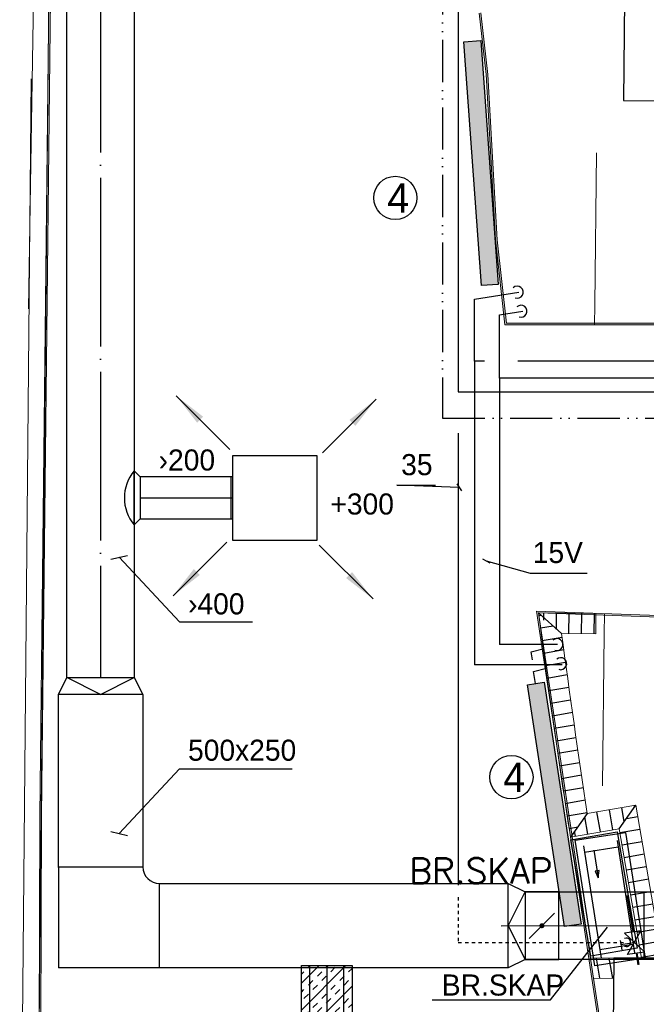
# Model space of a CAD drawing. Header units: millimetres. Extents: x 0 to 84060, y 0 to 52805.
# Tile 33 of 60: x 46390 to 50104, y 22638 to 28475. Entities that reach past the tile are written whole.
import ezdxf

# ---------------------------------------------------------------- set-up
doc = ezdxf.new("R2010")
doc.units = ezdxf.units.MM
doc.header["$LTSCALE"] = 50
doc.header["$MEASUREMENT"] = 0
doc.header["$PDMODE"] = 1
for name, pattern in [('20601A200D001$0$DASHED', [0.75, 0.5, -0.25]), ('2V-CENT', [23, 20, -1.5, 0, -1.5]), ('CENTRUMLINJE', [27, 20, -3, 1, -3]), ('V-GOMD', [0.8, 0.4, -0.4]), ('V-KV', [2, 1, 1]), ('V-V', [2, 1, 1]), ('V-VV', [8, 5, -1, 0, -1, 0, -1])]:
    doc.linetypes.add(name, pattern=pattern)
doc.layers.get('0').update_dxf_attribs({"linetype": 'CONTINUOUS'})
for name, color, linetype in [('20601A200D001$0$243-Dører', 7, 'CONTINUOUS'), ('20601A200D001$0$832-Romtekst', 7, 'CONTINUOUS'), ('20601A200D001$0$A12-HEL2', 251, 'CONTINUOUS'), ('20601A200D001$0$A12-HEL4', 251, 'CONTINUOUS'), ('20601A200D001$0$A24-HEL1', 252, 'CONTINUOUS'), ('20601A200D001$0$A24-HEL2', 252, 'CONTINUOUS'), ('20601A200D001$0$A24-SKR1', 251, 'CONTINUOUS'), ('V060-', 3, 'CONTINUOUS'), ('V061-', 1, 'CONTINUOUS'), ('V070-', 3, 'CONTINUOUS'), ('V071-', 1, 'CONTINUOUS'), ('V080', 1, 'CONTINUOUS'), ('V080-', 3, 'CONTINUOUS'), ('V081', 1, 'CONTINUOUS'), ('V100', 1, 'CONTINUOUS'), ('V100-', 6, 'CONTINUOUS'), ('V101', 3, 'CONTINUOUS'), ('V101-', 1, 'CONTINUOUS'), ('xref', 7, 'CENTRUMLINJE')]:
    doc.layers.add(name, color=color, linetype=linetype)
doc.layers.add('20601A200D001$0$A2-VEGG-fill', color=253, linetype='CONTINUOUS', lineweight=18)
doc.layers.add('20601A200D001$0$A24', color=251, linetype='CONTINUOUS', lineweight=18)
doc.styles.add('20601A200D001$0$STANDARD', font='ROMANS.SHX')
doc.styles.add('FISO', font='fiso')
doc.styles.add('ISO', font='ISO')
doc.styles.add('SIMPLEX', font='SIMPLEX')

# ---------------------------------------------------------------- blocks, each defined once
blk = doc.blocks.new('TAK_P', base_point=(16247.5, 22586.5))
for p, q in [((16248, 22587), (16247, 22587)), ((16247, 22587), (16247, 22586)), ((16248, 22586), (16248, 22587)), ((16247, 22586), (16248, 22586))]:
    blk.add_line(p, q)
blk = doc.blocks.new('C3A', base_point=(16246, 22590.5))
at = {"color": 0, "linetype": 'ByBlock'}
blk.add_line((16247, 22590.5), (16246, 22590.5), dxfattribs=at)
blk = doc.blocks.new('K3A', base_point=(16246, 22590.5))
at = {"color": 0, "linetype": 'ByBlock'}
for p, q in [((16246, 22591), (16247, 22591)), ((16247, 22591), (16247, 22590)), ((16247, 22590), (16246, 22590))]:
    blk.add_line(p, q, dxfattribs=at)
blk = doc.blocks.new('33A', base_point=(16246, 22590.5))
blk.add_point((16247, 22590.5))
at = {"color": 0, "linetype": 'ByBlock'}
blk.add_blockref('K3A', (16246, 22590.5), dxfattribs=at)
at = {"color": 1, "linetype": '2V-CENT'}
blk.add_blockref('C3A', (16246, 22590.5), dxfattribs=at)
at = {"style": 'SIMPLEX', "flags": 3}
blk.add_attdef('0', (16246, 22590.5), '', height=1, dxfattribs=at)
blk = doc.blocks.new('V420', base_point=(455, 404.5))
blk.add_line((455, 404.5), (464, 404.5))
blk.add_solid([(455, 404.5), (459, 405), (459, 404)])
blk = doc.blocks.new('V421', base_point=(455.5, 404.5))
at = {"rotation": 180}
blk.add_blockref('V420', (464.5, 404.5), dxfattribs=at)
blk = doc.blocks.new('A504')
at = {"color": 0}
for p, q in [((-378.8, -15.3), (375.3, -15.3)), ((-378.8, -317), (-378.8, -15.3)), ((339.2, -115.3), (208.5, -14.7)), ((211.2, -115), (338.4, -14.3)), ((211.2, -17.1), (211.2, -115)), ((339.2, -14.7), (339.2, -115.3)), ((375.3, -15.3), (375.3, -317)), ((-338.6, -72.7), (335, -72.7)), ((-298.4, -72.7), (-298.4, -273.9)), ((-6.1, -73.1), (-6.1, -59.1)), ((-6.1, -59.1), (211.2, -59.1)), ((-1.8, -72.7), (-1.8, -64.7)), ((-1.8, -64.7), (211.2, -64.7)), ((275.8, -67.5), (275.8, -145.8)), ((284.8, -72.7), (284.8, -273.9)), ((338.4, -59.1), (406.9, -59.1)), ((338.4, -64.7), (408.9, -64.7)), ((250.3, -145.8), (305.1, -145.8)), ((-303.7, -218.5), (-137.3, -218.5)), ((-137.3, -218.5), (-180.4, -204.6)), ((-180.4, -204.6), (-180.4, -229.7)), ((-180.4, -229.7), (-137.3, -218.5)), ((-338.6, -273.9), (335, -273.9)), ((375.3, -317), (-378.8, -317))]:
    blk.add_line(p, q, dxfattribs=at)
blk = doc.blocks.new('RADN')
at = {"color": 0}
for p, q in [((-0.5, -1), (-0.5, 0)), ((-0.5, 0), (0.5, 0)), ((0.5, 0), (0.5, -1)), ((0.5, -1), (-0.5, -1))]:
    blk.add_line(p, q, dxfattribs=at)
blk = doc.blocks.new('KSP_P', base_point=(16239.5, 22597.5))
at = {"color": 0, "linetype": 'ByBlock'}
for p, q in [((16240, 22598), (16239, 22598)), ((16239, 22598), (16239, 22597)), ((16240, 22597), (16240, 22598)), ((16239, 22597), (16240, 22597))]:
    blk.add_line(p, q, dxfattribs=at)
blk = doc.blocks.new('2SP_P', base_point=(16239.5, 22597.5))
for p in [(16239, 22597.5), (16240, 22597.5)]:
    blk.add_point(p)
at = {"color": 0, "linetype": 'ByBlock'}
blk.add_blockref('KSP_P', (16239.5, 22597.5), dxfattribs=at)
at = {"style": 'SIMPLEX', "flags": 3}
blk.add_attdef('0', (16239.5, 22597.5), '', height=1, dxfattribs=at)
blk = doc.blocks.new('SPJALL', base_point=(16229, 22594))
at = {"color": 1}
blk.add_line((16228.625, 22593.625), (16229.375, 22594.375), dxfattribs=at)
at = {"color": 1, "const_width": 0.075}
blk.add_lwpolyline([(16229, 22594.0375, -1), (16229, 22593.9625, -1), (16229, 22594.0375, -1)], format="xyb", dxfattribs=at)
blk = doc.blocks.new('*X118')
at = {"color": 0}
for p, q in [((48059.5, 22603.7), (48323.6, 22867.7)), ((48059.5, 22762.8), (48164.5, 22867.7)), ((48059.5, 22815.8), (48074.4, 22830.7)), ((48100.9, 22857.2), (48111.5, 22867.7)), ((48154, 22804.2), (48180.5, 22830.7)), ((48207, 22857.2), (48217.5, 22867.7)), ((48233.5, 22830.7), (48260, 22857.2)), ((48339.6, 22830.7), (48359.5, 22850.7)), ((48100.9, 22751.2), (48127.5, 22777.7)), ((48180.5, 22777.7), (48207, 22804.2)), ((48286.6, 22777.7), (48313.1, 22804.2)), ((48313.1, 22751.2), (48339.6, 22777.7)), ((48059.5, 22444.6), (48359.5, 22744.6)), ((48059.5, 22709.8), (48074.4, 22724.6)), ((48127.5, 22724.6), (48154, 22751.2)), ((48233.5, 22724.6), (48260, 22751.2)), ((48260, 22698.1), (48286.6, 22724.6)), ((48074.4, 22671.6), (48100.9, 22698.1)), ((48180.5, 22671.6), (48207, 22698.1)), ((48207, 22645.1), (48233.5, 22671.6)), ((48313.1, 22645.1), (48339.6, 22671.6)), ((48074.4, 22565.5), (48100.9, 22592.1)), ((48127.5, 22618.6), (48154, 22645.1)), ((48154, 22592.1), (48180.5, 22618.6)), ((48260, 22592.1), (48286.6, 22618.6)), ((48286.6, 22565.5), (48313.1, 22592.1)), ((48339.6, 22618.6), (48359.5, 22638.5)), ((48059.5, 22285.5), (48359.5, 22585.5)), ((48100.9, 22539), (48127.5, 22565.5)), ((48207, 22539), (48233.5, 22565.5)), ((48233.5, 22512.5), (48260, 22539)), ((48339.6, 22512.5), (48359.5, 22532.5)), ((48059.5, 22497.6), (48074.4, 22512.5)), ((48154, 22486), (48180.5, 22512.5)), ((48180.5, 22459.5), (48207, 22486)), ((48286.6, 22459.5), (48313.1, 22486)), ((48059.5, 22126.4), (48359.5, 22426.4)), ((48100.9, 22433), (48127.5, 22459.5)), ((48127.5, 22406.4), (48154, 22433)), ((48233.5, 22406.4), (48260, 22433)), ((48313.1, 22433), (48339.6, 22459.5)), ((48059.5, 22391.6), (48074.4, 22406.4)), ((48074.4, 22353.4), (48100.9, 22379.9)), ((48180.5, 22353.4), (48207, 22379.9)), ((48260, 22379.9), (48286.6, 22406.4)), ((48127.5, 22300.4), (48154, 22326.9)), ((48154, 22273.9), (48180.5, 22300.4)), ((48207, 22326.9), (48233.5, 22353.4)), ((48260, 22273.9), (48286.6, 22300.4)), ((48313.1, 22326.9), (48339.6, 22353.4)), ((48339.6, 22300.4), (48359.5, 22320.3)), ((48059.5, 21967.3), (48359.5, 22267.3)), ((48074.4, 22247.3), (48100.9, 22273.9)), ((48100.9, 22220.8), (48127.5, 22247.3)), ((48207, 22220.8), (48233.5, 22247.3)), ((48286.6, 22247.3), (48313.1, 22273.9)), ((48059.5, 22179.4), (48074.4, 22194.3)), ((48154, 22167.8), (48180.5, 22194.3)), ((48233.5, 22194.3), (48260, 22220.8)), ((48339.6, 22194.3), (48359.5, 22214.3)), ((48100.9, 22114.8), (48127.5, 22141.3)), ((48180.5, 22141.3), (48207, 22167.8)), ((48286.6, 22141.3), (48313.1, 22167.8)), ((48313.1, 22114.8), (48339.6, 22141.3)), ((48059.5, 21808.2), (48359.5, 22108.2)), ((48059.5, 22073.4), (48074.4, 22088.2)), ((48127.5, 22088.2), (48154, 22114.8)), ((48233.5, 22088.2), (48260, 22114.8)), ((48260, 22061.7), (48286.6, 22088.2)), ((48074.4, 22035.2), (48100.9, 22061.7)), ((48127.5, 21982.2), (48154, 22008.7)), ((48180.5, 22035.2), (48207, 22061.7)), ((48207, 22008.7), (48233.5, 22035.2)), ((48313.1, 22008.7), (48339.6, 22035.2)), ((48059.5, 21649.1), (48359.5, 21949.1)), ((48074.4, 21929.1), (48100.9, 21955.7)), ((48154, 21955.7), (48180.5, 21982.2)), ((48260, 21955.7), (48286.6, 21982.2)), ((48286.6, 21929.1), (48313.1, 21955.7)), ((48339.6, 21982.2), (48359.5, 22002.1)), ((48100.9, 21902.6), (48127.5, 21929.1)), ((48207, 21902.6), (48233.5, 21929.1)), ((48233.5, 21876.1), (48260, 21902.6)), ((48339.6, 21876.1), (48359.5, 21896.1)), ((48059.5, 21861.2), (48074.4, 21876.1)), ((48154, 21849.6), (48180.5, 21876.1)), ((48180.5, 21823.1), (48207, 21849.6)), ((48286.6, 21823.1), (48313.1, 21849.6)), ((48059.5, 21490), (48359.5, 21790)), ((48100.9, 21796.6), (48127.5, 21823.1)), ((48127.5, 21770.1), (48154, 21796.6)), ((48233.5, 21770.1), (48260, 21796.6)), ((48313.1, 21796.6), (48339.6, 21823.1)), ((48059.5, 21755.2), (48074.4, 21770.1)), ((48074.4, 21717), (48100.9, 21743.5)), ((48180.5, 21717), (48207, 21743.5)), ((48207, 21690.5), (48233.5, 21717)), ((48260, 21743.5), (48286.6, 21770.1)), ((48313.1, 21690.5), (48339.6, 21717)), ((48127.5, 21664), (48154, 21690.5)), ((48154, 21637.5), (48180.5, 21664)), ((48260, 21637.5), (48286.6, 21664)), ((48339.6, 21664), (48359.5, 21683.9)), ((48059.5, 21330.9), (48359.5, 21630.9)), ((48074.4, 21611), (48100.9, 21637.5)), ((48100.9, 21584.4), (48127.5, 21611)), ((48207, 21584.4), (48233.5, 21611)), ((48286.6, 21611), (48313.1, 21637.5)), ((48059.5, 21543), (48074.4, 21557.9)), ((48154, 21531.4), (48180.5, 21557.9)), ((48233.5, 21557.9), (48260, 21584.4)), ((48339.6, 21557.9), (48359.5, 21577.9)), ((48100.9, 21478.4), (48127.5, 21504.9)), ((48180.5, 21504.9), (48207, 21531.4)), ((48286.6, 21504.9), (48313.1, 21531.4)), ((48313.1, 21478.4), (48339.6, 21504.9)), ((48059.5, 21437), (48074.4, 21451.9)), ((48074.4, 21398.8), (48100.9, 21425.3)), ((48127.5, 21451.9), (48154, 21478.4)), ((48180.5, 21398.8), (48207, 21425.3)), ((48197.2, 21309.4), (48359.5, 21471.8)), ((48233.5, 21451.9), (48260, 21478.4)), ((48260, 21425.3), (48286.6, 21451.9)), ((48127.5, 21345.8), (48154, 21372.3)), ((48207, 21372.3), (48233.5, 21398.8)), ((48313.1, 21372.3), (48339.6, 21398.8)), ((48339.6, 21345.8), (48359.5, 21365.7)), ((48091.1, 21309.4), (48100.9, 21319.3)), ((48154, 21319.3), (48180.5, 21345.8)), ((48260, 21319.3), (48286.6, 21345.8)), ((48303.2, 21309.4), (48313.1, 21319.3)), ((48356.3, 21309.4), (48359.5, 21312.7))]:
    blk.add_line(p, q, dxfattribs=at)
blk = doc.blocks.new('KCODIMF_500X400X100')
at = {"color": 0, "linetype": 'ByBlock'}
for p, q in [((-50, -250), (-50, 250)), ((-50, 250), (50, 200)), ((50, 200), (50, -200)), ((50, -200), (-50, -250))]:
    blk.add_line(p, q, dxfattribs=at)
at = {"color": 1, "linetype": 'Continuous'}
for q in [(50, 200), (50, -200)]:
    blk.add_line((-50, 0), q, dxfattribs=at)
blk = doc.blocks.new('2CODIMF_500X400X100')
for p in [(-50, 0), (50, 0)]:
    blk.add_point(p)
at = {"color": 0, "linetype": 'ByBlock'}
blk.add_blockref('KCODIMF_500X400X100', (0, 0), dxfattribs=at)
at = {"style": 'FISO', "flags": 3}
blk.add_attdef('0', (0, 0), '', height=1, dxfattribs=at)
blk = doc.blocks.new('KRBOJ90_P', base_point=(16233.5, 22600))
at = {"color": 0, "linetype": 'ByBlock'}
for p, q in [((16234, 22600.7), (16233, 22600.7)), ((16234, 22600.7), (16234, 22599.5)), ((16232.8, 22599.5), (16232.8, 22600.5)), ((16232.8, 22599.5), (16234, 22599.5))]:
    blk.add_line(p, q, dxfattribs=at)
blk.add_arc((16232.8, 22600.7), 0.2, 270, 360, dxfattribs=at)
blk = doc.blocks.new('2RBOJ90_P', base_point=(16233.5, 22600))
for p in [(16233.5, 22600.7), (16232.8, 22600)]:
    blk.add_point(p)
at = {"color": 0, "linetype": 'ByBlock'}
blk.add_blockref('KRBOJ90_P', (16233.5, 22600), dxfattribs=at)
at = {"style": 'ISO', "flags": 3}
blk.add_attdef('0', (16233.5, 22600), '', height=1, dxfattribs=at)
blk = doc.blocks.new('*X191')
at = {"color": 0}
for p, q in [((63568.8, 24858.4), (63569.2, 24900)), ((63643.2, 24802.6), (63644.2, 24899.2)), ((63717.9, 24778.4), (63719.2, 24898.4)), ((63792.9, 24777.6), (63794.2, 24897.6)), ((63867.9, 24776.8), (63869.2, 24896.8))]:
    blk.add_line(p, q, dxfattribs=at)
blk = doc.blocks.new('*X213')
at = {"color": 0}
for p, q in [((64058.8, 23681.7), (64125.7, 23693.2)), ((64020.2, 23598.9), (64138.5, 23619.3)), ((64032.9, 23525), (64151.2, 23545.3)), ((64045.6, 23451.1), (64163.9, 23471.4)), ((64058.3, 23377.2), (64176.6, 23397.5)), ((64071, 23303.3), (64189.3, 23323.6)), ((64083.7, 23229.3), (64202, 23249.7)), ((64096.4, 23155.4), (64214.7, 23175.8)), ((64109.1, 23081.5), (64227.4, 23101.8)), ((64121.8, 23007.6), (64240.1, 23027.9)), ((64134.6, 22933.7), (64252.8, 22954)), ((64147.3, 22859.8), (64265.5, 22880.1))]:
    blk.add_line(p, q, dxfattribs=at)
blk = doc.blocks.new('*X214')
at = {"color": 0}
for p, q in [((63539.7, 24886.1), (63551.6, 24888.2)), ((63549.4, 24811.7), (63623.4, 24824.4)), ((63559.2, 24737.3), (63677.5, 24757.6)), ((63569, 24662.9), (63687.4, 24683.2)), ((63579, 24588.5), (63697.4, 24608.8)), ((63589.2, 24514.1), (63707.5, 24534.5)), ((63599.4, 24439.8), (63717.7, 24460.1)), ((63609.7, 24365.5), (63728, 24385.8)), ((63620.1, 24291.1), (63738.4, 24311.5)), ((63630.6, 24216.9), (63749, 24237.2)), ((63641.3, 24142.6), (63759.6, 24162.9)), ((63652, 24068.3), (63770.3, 24088.7)), ((63662.9, 23994.1), (63781.2, 24014.4)), ((63673.8, 23919.9), (63792.1, 23940.2)), ((63684.9, 23845.7), (63803.2, 23866)), ((63696.1, 23771.5), (63814.3, 23791.8)), ((63707.3, 23697.3), (63825.6, 23717.7)), ((63718.7, 23623.2), (63770.1, 23632))]:
    blk.add_line(p, q, dxfattribs=at)
blk = doc.blocks.new('*X215')
at = {"color": 0}
for p, q in [((64107.1, 23750), (64105.7, 23758.6)), ((63904.3, 23602.2), (63883.9, 23720.5)), ((63978.2, 23614.9), (63957.8, 23733.2)), ((64045.9, 23663.4), (64031.8, 23745.9)), ((63830.3, 23589.5), (63812.8, 23691.4)), ((63756.4, 23576.8), (63751.4, 23606.1))]:
    blk.add_line(p, q, dxfattribs=at)
blk = doc.blocks.new('*X216')
at = {"color": 0}
for p, q in [((63901.2, 22734.5), (63880.6, 22854.7)), ((63977.5, 22733.7), (63956.8, 22853.9))]:
    blk.add_line(p, q, dxfattribs=at)
blk = doc.blocks.new('20601A200D001')
at = {"layer": '20601A200D001$0$A2-VEGG-fill'}
for points in [[(144509.92294, 23752.6159), (144568.03015, 29071.61616), (144558.03125, 29071.77148), (144499.92312, 23752.68699)], [(147145.03082, 28149.17041), (147155, 28150), (147114.68211, 28515.10085), (147104.7137, 28514.26435), (147110.89138, 28458.32206)], [(147200.03101, 27169.16705), (147210, 27170), (147155, 28150), (147145.03082, 28149.17041)], [(147266.11111, 26665), (147210, 27170), (147200.03101, 27169.16705), (147256.04957, 26665), (147265, 26665)], [(147771.81687, 26665), (148830, 26665), (148830, 26675), (147265, 26675), (147266.11111, 26665), (147444.32028, 26665)], [(147771.81687, 22790.65021), (147781.70312, 22792.1543), (147454.48616, 24967.6889), (147444.32028, 24968.0439)], [(148835.15844, 24909.46867), (148835.15844, 24919.47477), (147454.48616, 24967.6889), (147455.9991, 24957.62998), (148328.24155, 24927.1706)], [(147892.40934, 22072.67933), (147781.70312, 22792.1543), (147771.81687, 22790.65021), (147882.27464, 22072.78989)]]:
    blk.add_hatch(color=256, dxfattribs=at).paths.add_polyline_path(points, flags=0)
h = blk.add_hatch(color=256, dxfattribs=at)
h.paths.add_polyline_path([(144499.92312, 23752.68699), (144499.92332, 23752.6159), (144499.92312, 22139.61688)], flags=0)
h.paths.add_polyline_path([(144504.48036, 22099.63688), (144509.92294, 23752.6159), (144499.92312, 23752.68699), (144494.48067, 22099.74596)], flags=0)
at = {"layer": '20601A200D001$0$243-Dører', "linetype": 'Continuous', "lineweight": 0, "ltscale": 1000}
for points in [[(147788.87603, 26784.99429), (147798.68853, 27684.9396)], [(147787.56353, 26665.00015), (147788.87603, 26784.99429)], [(147846.39062, 24953.37305), (147845.09375, 24833.37891)], [(147845.09375, 24833.37891), (147835.26562, 23933.43359)]]:
    blk.add_lwpolyline(points, dxfattribs=at)
at = {"layer": '20601A200D001$0$A12-HEL2', "color": 7, "linetype": '20601A200D001$0$DASHED', "lineweight": 0, "ltscale": 1000}
blk.add_lwpolyline([(144432.73438, 26760.83984), (144491.07812, 30423.88086)], dxfattribs=at)
at = {"layer": '20601A200D001$0$A12-HEL2', "color": 7, "linetype": 'Continuous', "lineweight": 0, "ltscale": 1000}
for points in [[(144480.42188, 20810.83984), (144558.03125, 29071.77148)], [(144448.875, 28124.83984), (144380.42188, 20810.83984)]]:
    blk.add_lwpolyline(points, dxfattribs=at)
at = {"layer": '20601A200D001$0$A12-HEL4'}
for p, q in [((147965.53623, 28596.11188), (147958.99265, 27996.14756)), ((147958.99265, 27996.14756), (148358.96886, 27991.78518)), ((147902.9702, 22910.83904), (147882.55302, 20990.83904)), ((148303.00762, 22910.83904), (147902.9702, 22910.83904))]:
    blk.add_line(p, q, dxfattribs=at)
at = {"layer": '20601A200D001$0$A24'}
for p, q in [((144558.03125, 29071.77148), (144499.92312, 23752.68699)), ((144509.92294, 23752.6159), (144568.03015, 29071.61616)), ((147104.7137, 28514.26435), (147145.03082, 28149.17041)), ((147155, 28150), (147114.65328, 28515.36197)), ((147145.03082, 28149.17041), (147200.03101, 27169.16705)), ((147210, 27170), (147155, 28150)), ((147200.03101, 27169.16705), (147256.04957, 26665)), ((147265, 26675), (147210, 27170)), ((147256.04957, 26665), (148820, 26665)), ((148830, 26675), (147265, 26675)), ((147274.78636, 26664.79276), (148838.73679, 26664.79276)), ((147444.32028, 24968.0439), (147771.81687, 22790.65021)), ((148845.15844, 24919.12556), (147444.32028, 24968.0439)), ((147781.70312, 22792.1543), (147455.9991, 24957.62998)), ((147455.9991, 24957.62998), (148835.15844, 24909.46867)), ((144499.92312, 23752.68699), (144494.48067, 22099.74596)), ((144504.51329, 22109.63712), (144509.92294, 23752.6159)), ((147771.81687, 22790.65021), (147882.27464, 22072.78989)), ((147893.95073, 22062.66192), (147781.70312, 22792.1543))]:
    blk.add_line(p, q, dxfattribs=at)
at = {"layer": '20601A200D001$0$A24-HEL1'}
blk.add_lwpolyline([(147765.32209, 22923.58143), (147646.72209, 23613.46116), (147922.67399, 23660.90116), (148041.27398, 22971.02143)], close=True, dxfattribs=at)
at = {"layer": '20601A200D001$0$A24-HEL2', "color": 7, "linetype": 'Continuous', "lineweight": 0, "ltscale": 1000}
for points in [[(147796.39062, 24953.91797), (147456, 24957.63086)], [(147796.39062, 24953.91797), (147795.09375, 24833.92383)], [(147795.09375, 24833.92383), (147592.85938, 24836.13086)], [(147744.82812, 23767.91016), (148032.39062, 23817.3457)], [(148032.39062, 23817.3457), (148188.23438, 22910.83984)], [(147644.82812, 23628.95703), (147934.45312, 23678.75)], [(147934.45312, 23678.75), (148066.46875, 22910.83984)], [(147902.96875, 22910.83984), (147761.17188, 22912.38477)], [(147902.21875, 22790.83984), (147781.70312, 22792.1543)]]:
    blk.add_lwpolyline(points, dxfattribs=at)
for centre, radius, start, end in [((199187.76928, 31631.8783), 52160.53615, 187.35148651, 188.82567516), ((199242.11826, 31639.01186), 52095.34656, 187.503409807, 188.690116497), ((147771.40625, 22852.26367), 0, 0, 0)]:
    blk.add_arc(centre, radius, start, end, dxfattribs=at)
at = {"layer": '20601A200D001$0$A24-SKR1'}
for p, q in [((147455.9991, 24957.62998), (147592.85593, 24836.13019)), ((147934.45938, 23678.74961), (148032.39304, 23817.34613)), ((147744.83576, 23767.911), (147644.82595, 23628.95756))]:
    blk.add_line(p, q, dxfattribs=at)
for name in ['*X214', '*X191', '*X215', '*X213', '*X216']:
    blk.add_blockref(name, (83918.15156, 57.26053), dxfattribs=at)
at = {"layer": '20601A200D001$0$832-Romtekst', "color": 7, "linetype": 'Continuous', "style": '20601A200D001$0$STANDARD'}
blk.add_text('BR.SKAP', height=150, dxfattribs=at).set_placement((146689.21417, 23353.97997))

msp = doc.modelspace()

# ---------------------------------------------------------------- linework, layer by layer
at = {"layer": 'V060-', "linetype": 'Continuous'}
for p, q in [((46669.2, 24996), (46669.2, 35587)), ((47069.2, 35587), (47069.2, 24996)), ((47642.1, 25764.7), (47104.6, 25764.7)), ((47104.6, 25514.7), (47642.1, 25514.7)), ((46669.2, 24574.1), (46669.2, 24996)), ((47069.2, 24996), (47069.2, 24574.1)), ((46619, 23448), (46619, 24474)), ((47119, 24474), (47119, 23448)), ((47219, 23353.5), (49285.2, 23353.5)), ((49385, 23303.6), (50773.6, 23303.9)), ((50773.6, 22903.9), (49385, 22903.6)), ((49285.2, 22853.5), (47219, 22853.5)), ((48109.5, 21678), (48109.5, 22867.7)), ((48309.5, 22867.7), (48309.5, 21678))]:
    msp.add_line(p, q, dxfattribs=at)
at = {"layer": 'V060-', "color": 1, "linetype": '2V-CENT'}
for p, q in [((46869.2, 35587), (46869.2, 24996)), ((47104.6, 25639.7), (47642.1, 25639.7)), ((46869.2, 24996), (46869.2, 24574.1)), ((49242.8, 23103.5), (50773.6, 23103.9)), ((48209.5, 22867.7), (48209.5, 21678))]:
    msp.add_line(p, q, dxfattribs=at)
at = {"layer": 'V060-'}
for p, q in [((47069.2, 25479.3), (47069.2, 25800)), ((47104.6, 25764.7), (47069.2, 25800)), ((47104.6, 25764.7), (47104.6, 25514.7)), ((47104.6, 25514.7), (47069.2, 25479.3)), ((50088.4, 23303.8), (50088.4, 22903.8))]:
    msp.add_line(p, q, dxfattribs=at)
at = {"layer": 'V060-', "color": 1}
msp.add_line((48059.5, 22867.7), (48359.5, 22867.7), dxfattribs=at)
at = {"layer": 'V060-', "color": 1, "linetype": 'Continuous'}
for p, q in [((48059.5, 21309.4), (48059.5, 22867.7)), ((48359.5, 22867.7), (48359.5, 21309.4))]:
    msp.add_line(p, q, dxfattribs=at)
at = {"layer": 'V060-'}
msp.add_arc((47257.1, 25639.7), 247, 139.52105, 220.47895, dxfattribs=at)
at = {"layer": 'V061-'}
for p, q in [((46930.7, 25276.4), (47028.1, 25299.2)), ((46979.4, 25287.8), (47337.6, 24905.8)), ((47337.6, 24905.8), (47768.7, 24905.8)), ((46979.4, 23650.6), (47337.6, 24032.6)), ((47337.6, 24032.6), (48004.8, 24032.6)), ((46930.7, 23662), (47028.1, 23639.2))]:
    msp.add_line(p, q, dxfattribs=at)
at = {"layer": 'V080-', "linetype": 'V-KV'}
for p, q in [((48989.4, 41685.3), (48989.4, 26269)), ((48989.4, 26269), (50632.8, 26269)), ((48989.4, 26023.7), (48989.4, 23343.7))]:
    msp.add_line(p, q, dxfattribs=at)
at = {"layer": 'V080-', "linetype": 'V-VV'}
for p, q in [((48896.3, 41561.5), (48896.3, 26112.2)), ((48896.3, 26112.2), (50632.8, 26112.2))]:
    msp.add_line(p, q, dxfattribs=at)
at = {"layer": 'V080-', "linetype": 'V-GOMD'}
for p, q in [((48989.4, 23272.3), (48989.4, 23004.9)), ((48989.4, 23004.9), (49985.9, 23004.9))]:
    msp.add_line(p, q, dxfattribs=at)
at = {"layer": 'V080-', "color": 1}
for centre, radius, start, end in [((49338.8, 26859.2), 35.5, 250.14992, 492.4807), ((49361.4, 26746.2), 35.5, 250.14992, 492.4807), ((49574.2, 24769.9), 35.5, 250.14992, 492.4807), ((49596.8, 24656.8), 35.5, 250.14992, 492.4807), ((49985.9, 23004.9), 25, 245.57954, 474.42046)]:
    msp.add_arc(centre, radius, start, end, dxfattribs=at)
at = {"layer": 'V081'}
for p, q in [((48995.4, 25701.8), (48625.9, 25714.3)), ((48625.9, 25714.3), (48854.4, 25714.3)), ((48981.5, 25722.6), (49009.3, 25681)), ((49537, 22664.2), (49873.1, 23095.2)), ((48834.9, 22664.2), (49537, 22664.2))]:
    msp.add_line(p, q, dxfattribs=at)
at = {"layer": 'V100'}
for points in [[(49126.5, 26898), (49226.2, 26905.1), (49022.8, 28344.3), (49122.5, 28351.4)], [(49619.7, 23098.2), (49718.6, 23113.3), (49400.3, 24531.5), (49499.1, 24546.6)]]:
    msp.add_trace(points, dxfattribs=at)
at = {"layer": 'V100-', "linetype": 'V-V'}
for p, q in [((49085.2, 26817.4), (49347.9, 26858.9)), ((49085.2, 26449.9), (49085.2, 26817.4)), ((49233.6, 26725.8), (49371.6, 26747.6)), ((49233.6, 26349.9), (49233.6, 26725.8)), ((49085.2, 26449.9), (49085.2, 24650.2)), ((49144.5, 26449.9), (49085.2, 26449.9)), ((50632.8, 26449.9), (49341.9, 26449.9)), ((49233.6, 26349.9), (49233.6, 24769.8)), ((50632.8, 26349.9), (49233.6, 26349.9)), ((49576.7, 24769.8), (49233.6, 24769.8)), ((49421.3, 24727), (49498.1, 24746.6)), ((49428.4, 24680.6), (49421.3, 24727)), ((49605.3, 24650.2), (49085.2, 24650.2)), ((49435.6, 24610.9), (49512.4, 24630.6)), ((49446.3, 24539.5), (49435.6, 24610.9))]:
    msp.add_line(p, q, dxfattribs=at)
at = {"layer": 'V101', "color": 1}
for centre in [(48616.4, 27418.3), (49304.2, 23984.1)]:
    msp.add_circle(centre, 128.1, dxfattribs=at)
at = {"layer": 'V101-'}
for p, q in [((49132.5, 25279.4), (49176, 25254.7)), ((49154.3, 25267), (49414.8, 25193.7)), ((49414.8, 25193.7), (49753.8, 25193.7))]:
    msp.add_line(p, q, dxfattribs=at)

# ---------------------------------------------------------------- block references
at = {"layer": 'V060-', "linetype": 'Continuous', "rotation": 90}
msp.add_blockref('2CODIMF_500X400X100', (46869, 24524), dxfattribs=at)
at = {"layer": 'V060-', "linetype": 'Continuous'}
for name, p, xscale, yscale, zscale, rotation in [('2RBOJ90_P', (46869, 23103.5), 500, 500, 500, 270), ('2SP_P', (49485.1, 23103.5), 200, 400, 200, 0.015328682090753)]:
    msp.add_blockref(name, p, dxfattribs=dict(at, xscale=xscale, yscale=yscale, zscale=zscale, rotation=rotation))
msp.add_blockref('2CODIMF_500X400X100', (49335.2, 23103.5), dxfattribs=at)
at = {"layer": 'V060-', "xscale": 200, "yscale": 200, "zscale": 200, "rotation": 0.015328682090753}
msp.add_blockref('SPJALL', (49485.1, 23103.5), dxfattribs=at)
at = {"layer": 'V060-', "color": 1}
msp.add_blockref('*X118', (0, 0), dxfattribs=at)
at = {"layer": 'V070-', "xscale": 50, "yscale": 50, "zscale": 50}
for p, rotation in [((47636, 25926.6), 135), ((48184.9, 25907.5), 45), ((47616.9, 25377.7), 225), ((48165.8, 25358.6), 315)]:
    msp.add_blockref('V421', p, dxfattribs=dict(at, rotation=rotation))
at = {"layer": 'V070-', "xscale": 500, "yscale": 500, "zscale": 500}
msp.add_blockref('TAK_P', (47902.1, 25639.7), dxfattribs=at)
at = {"layer": 'V070-', "linetype": 'Continuous', "xscale": -10, "yscale": 250, "zscale": 10}
msp.add_blockref('33A', (47652.1, 25639.7), dxfattribs=at)
at = {"layer": 'V080', "rotation": 278.8931179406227}
msp.add_blockref('A504', (50054.8, 23284.9), dxfattribs=at)
at = {"layer": 'V100', "xscale": 1450, "yscale": 100, "zscale": 1450}
for p, rotation in [((49174.4, 27628.3), 274.1), ((49608.9, 23830), 278.7064080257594)]:
    msp.add_blockref('RADN', p, dxfattribs=dict(at, rotation=rotation))
at = {"layer": 'xref'}
msp.add_blockref('20601A200D001', (-97990.7, 0), dxfattribs=at)

# ---------------------------------------------------------------- texts
at = {"layer": 'V061-', "color": 1, "style": 'FISO'}
for s, p in [('›200', (47213.4, 25801.9)), ('›400', (47387.6, 24949.1)), ('500x250', (47387.6, 24081.4))]:
    msp.add_text(s, height=125, dxfattribs=at).set_placement(p)
at = {"layer": 'V071-', "color": 1, "style": 'FISO'}
msp.add_text('+300', height=125, dxfattribs=at).set_placement((48231.6, 25541.1))
at = {"layer": 'V081', "color": 1, "style": 'FISO'}
for s, p in [('35', (48650.9, 25774.3)), ('BR.SKAP', (48892, 22689.3))]:
    msp.add_text(s, height=125, dxfattribs=at).set_placement(p)
at = {"layer": 'V101', "color": 3, "style": 'FISO'}
for p in [(48568.3, 27330.2), (49256.1, 23896)]:
    msp.add_text('4', height=175, dxfattribs=at).set_placement(p)
at = {"layer": 'V101-', "style": 'FISO'}
msp.add_text('15V', height=125, dxfattribs=at).set_placement((49430.9, 25253.7))

doc.saveas('drawing.dxf')
